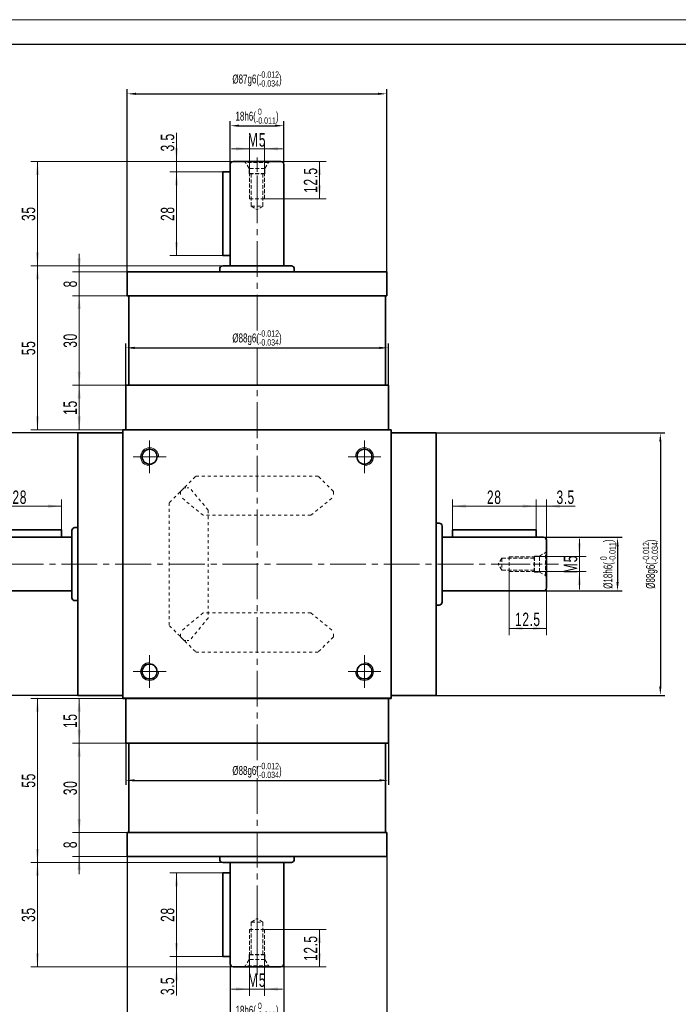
# Model space of a CAD drawing. Header units: millimetres. Extents: x -31 to 674, y 19 to 514.
# Tile 3 of 6: x 108 to 328, y 184 to 514. Entities that reach past the tile are written whole.
import ezdxf

# ---------------------------------------------------------------- set-up
doc = ezdxf.new("R2010")
doc.units = ezdxf.units.MM
doc.header["$PDSIZE"] = -5
for name, pattern in [('HIDDEN', [1.905, 1.27, -0.635]), ('点画线', [18, 12, -2, 2, -2]), ('虚线', [2, 1, -1])]:
    doc.linetypes.add(name, pattern=pattern)
doc.layers.get('0').update_dxf_attribs({"lineweight": 35})
for name, color, linetype, lineweight in [('中心线层', 1, '点画线', 18), ('图框_外框线', 7, 'Continuous', 18), ('尺寸线层', 3, 'Continuous', 18), ('粗实线', 7, 'Continuous', 50), ('粗实线层', 7, 'Continuous', 35)]:
    doc.layers.add(name, color=color, linetype=linetype, lineweight=lineweight)
doc.styles.add('标准', font='txt', dxfattribs={"width": 0.667})
doc.dimstyles.new('a4-1-1', dxfattribs={"dimtxt": 3, "dimasz": 3, "dimexe": 1.5, "dimexo": 0, "dimgap": 0.5, "dimtad": 1, "dimdec": 3, "dimdsep": 46, "dimtxsty": '标准', "dimblk": '_CAXARROW', "dimcen": 0, "dimdle": 4, "dimazin": 2, "dimtfac": 0.707107, "dimtdec": 3, "dimtix": 1, "dimtmove": 2, "dimatfit": 3, "dimfxl": 0, "dimfrac": 2, "dimtolj": 1, "dimtzin": 0, "dimarcsym": 0})

# ---------------------------------------------------------------- blocks, each defined once
blk = doc.blocks.new('_CAXARROW')
blk.add_hatch(color=0).paths.add_polyline_path([(0, 0), (-1, 0.125), (-1, -0.125)], flags=0)
blk = doc.blocks.new('*X5')
at = {"layer": 'Defpoints', "color": 0}
for p in [(127.14, 375.9), (63.97, 287.9), (127.14, 287.9)]:
    blk.add_point(p, dxfattribs=at)
at = {"layer": '尺寸线层', "color": 0, "lineweight": -2}
for p, q in [((127.14, 375.9), (62.47, 375.9)), ((63.97, 372.9), (63.97, 290.9)), ((127.14, 287.9), (62.47, 287.9))]:
    blk.add_line(p, q, dxfattribs=at)
at = {"layer": '尺寸线层', "color": 0, "lineweight": -2, "xscale": 3, "yscale": 3, "zscale": 3}
for p, rotation in [((63.97, 375.9), 90), ((63.97, 287.9), 270)]:
    blk.add_blockref('_CAXARROW', p, dxfattribs=dict(at, rotation=rotation))
at = {"layer": '尺寸线层', "color": 0, "insert": (60.65, 331.9), "char_height": 3, "attachment_point": 5, "rotation": 90, "style": '标准'}
blk.add_mtext('{\\A1;\\A1;%%C88g6({\\H0.707107x;\\S-0.012^ -0.034;})}', dxfattribs=at)
blk = doc.blocks.new('*X7')
at = {"layer": 'Defpoints', "color": 0}
for p in [(247.14, 375.9), (247.14, 287.9), (322.28, 287.9)]:
    blk.add_point(p, dxfattribs=at)
at = {"layer": '尺寸线层', "color": 0, "lineweight": -2}
for p, q in [((247.14, 375.9), (323.78, 375.9)), ((322.28, 372.9), (322.28, 290.9)), ((247.14, 287.9), (323.78, 287.9))]:
    blk.add_line(p, q, dxfattribs=at)
at = {"layer": '尺寸线层', "color": 0, "lineweight": -2, "xscale": 3, "yscale": 3, "zscale": 3}
for p, rotation in [((322.28, 375.9), 90), ((322.28, 287.9), 270)]:
    blk.add_blockref('_CAXARROW', p, dxfattribs=dict(at, rotation=rotation))
at = {"layer": '尺寸线层', "color": 0, "insert": (318.96, 331.9), "char_height": 3, "attachment_point": 5, "rotation": 90, "style": '标准'}
blk.add_mtext('{\\A1;\\A1;%%C88g6({\\H0.707107x;\\S-0.012^ -0.034;})}', dxfattribs=at)
blk = doc.blocks.new('*X17')
at = {"layer": 'Defpoints', "color": 0}
for p in [(283.14, 340.9), (283.14, 322.9), (307.94, 322.9)]:
    blk.add_point(p, dxfattribs=at)
at = {"layer": '尺寸线层', "color": 0, "lineweight": -2}
for p, q in [((283.14, 340.9), (309.44, 340.9)), ((307.94, 337.9), (307.94, 325.9)), ((283.14, 322.9), (309.44, 322.9))]:
    blk.add_line(p, q, dxfattribs=at)
at = {"layer": '尺寸线层', "color": 0, "lineweight": -2, "xscale": 3, "yscale": 3, "zscale": 3}
for p, rotation in [((307.94, 340.9), 90), ((307.94, 322.9), 270)]:
    blk.add_blockref('_CAXARROW', p, dxfattribs=dict(at, rotation=rotation))
at = {"layer": '尺寸线层', "color": 0, "insert": (304.73, 331.9), "char_height": 3, "attachment_point": 5, "rotation": 90, "style": '标准'}
blk.add_mtext('{\\A1;\\A1;%%C18h6({\\H0.707107x;\\S 0^ -0.011;})}', dxfattribs=at)
blk = doc.blocks.new('*X25')
at = {"layer": '尺寸线层', "linetype": 'Continuous'}
for points in [[(93.64, 351.33), (98.14, 351.89), (98.14, 350.76)], [(121.64, 351.33), (117.14, 351.89), (117.14, 350.76)]]:
    blk.add_hatch(color=0, dxfattribs=at).paths.add_polyline_path(points, flags=0)
at = {"layer": '尺寸线层', "color": 0, "linetype": 'Continuous'}
for p, q in [((93.64, 343.4), (93.64, 353.58)), ((121.64, 343.4), (121.64, 353.58)), ((93.64, 351.33), (121.64, 351.33))]:
    blk.add_line(p, q, dxfattribs=at)
at = {"layer": '尺寸线层', "color": 0, "insert": (107.64, 354.3), "char_height": 4.5, "width": 9, "attachment_point": 5, "line_spacing_factor": 1.15057, "style": '标准'}
blk.add_mtext('\\T1.1;28', dxfattribs=at)
blk = doc.blocks.new('*X26')
at = {"layer": '尺寸线层', "linetype": 'Continuous'}
for points in [[(280.64, 351.33), (276.14, 350.76), (276.14, 351.89)], [(284.14, 351.33), (288.64, 350.76), (288.64, 351.89)]]:
    blk.add_hatch(color=0, dxfattribs=at).paths.add_polyline_path(points, flags=0)
at = {"layer": '尺寸线层', "color": 0, "linetype": 'Continuous'}
for p, q in [((280.64, 343.4), (280.64, 353.58)), ((284.14, 339.9), (284.14, 353.58)), ((293.73, 351.33), (274.64, 351.33))]:
    blk.add_line(p, q, dxfattribs=at)
at = {"layer": '尺寸线层', "color": 0, "insert": (290.56, 354.3), "char_height": 4.5, "width": 11.5387, "attachment_point": 5, "line_spacing_factor": 1.15057, "style": '标准'}
blk.add_mtext('\\T1.1;3.5', dxfattribs=at)
blk = doc.blocks.new('*X27')
at = {"layer": '尺寸线层', "linetype": 'Continuous'}
for points in [[(252.64, 351.33), (257.14, 350.76), (257.14, 351.89)], [(280.64, 351.33), (276.14, 350.76), (276.14, 351.89)]]:
    blk.add_hatch(color=0, dxfattribs=at).paths.add_polyline_path(points, flags=0)
at = {"layer": '尺寸线层', "color": 0, "linetype": 'Continuous'}
for p, q in [((252.64, 343.4), (252.64, 353.58)), ((280.64, 343.4), (280.64, 353.58)), ((280.64, 351.33), (252.64, 351.33))]:
    blk.add_line(p, q, dxfattribs=at)
at = {"layer": '尺寸线层', "color": 0, "insert": (266.64, 354.3), "char_height": 4.5, "width": 9, "attachment_point": 5, "line_spacing_factor": 1.15057, "style": '标准'}
blk.add_mtext('\\T1.1;28', dxfattribs=at)
blk = doc.blocks.new('*X28')
at = {"layer": '尺寸线层', "linetype": 'Continuous'}
for points in [[(295.16, 334.4), (295.72, 338.9), (294.59, 338.9)], [(295.16, 329.4), (295.72, 324.9), (294.59, 324.9)]]:
    blk.add_hatch(color=0, dxfattribs=at).paths.add_polyline_path(points, flags=0)
at = {"layer": '尺寸线层', "color": 0, "linetype": 'Continuous'}
for p, q in [((295.16, 340.4), (295.16, 323.4)), ((279.99, 334.4), (297.41, 334.4)), ((279.99, 329.4), (297.41, 329.4))]:
    blk.add_line(p, q, dxfattribs=at)
at = {"layer": '尺寸线层', "color": 0, "insert": (292.21, 331.9), "char_height": 4.5, "width": 9, "attachment_point": 5, "rotation": 90, "line_spacing_factor": 1.15057, "style": '标准'}
blk.add_mtext('\\T1.1;M5', dxfattribs=at)
blk = doc.blocks.new('23343f_5')
at = {"layer": '中心线层', "linetype": '点画线', "lineweight": 18}
blk.add_line((17.47, 0), (-1.33, 0), dxfattribs=at)
at = {"layer": '粗实线层', "color": 6, "linetype": 'HIDDEN', "lineweight": 18}
for p, q in [((0, -4.4), (0, 4.4)), ((0, 4.4), (0.32, 3.85)), ((2.4, 2.65), (0.32, 3.85)), ((0.32, -3.85), (0.32, 3.85)), ((4, 2.65), (2.4, 2.65)), ((2.4, -2.65), (2.4, 2.65)), ((4.15, 2.5), (4, 2.65)), ((4, -2.65), (4, 2.65)), ((12.5, 2.5), (4.15, 2.5)), ((4.15, -2.5), (4.15, 2.5)), ((4.15, 2), (15, 2)), ((12.5, -2.5), (12.5, 2.5)), ((15, 2), (16.15, 0)), ((15, 2), (15, -2)), ((2.4, -2.65), (0.32, -3.85)), ((4, -2.65), (2.4, -2.65)), ((4.15, -2.5), (4, -2.65)), ((4.15, -2), (15, -2)), ((12.5, -2.5), (4.15, -2.5)), ((15, -2), (16.15, 0)), ((0, -4.4), (0.32, -3.85))]:
    blk.add_line(p, q, dxfattribs=at)
blk = doc.blocks.new('*X29')
at = {"layer": '尺寸线层', "linetype": 'Continuous'}
for points in [[(271.64, 310.36), (276.14, 309.8), (276.14, 310.92)], [(284.14, 310.36), (279.64, 309.8), (279.64, 310.92)]]:
    blk.add_hatch(color=0, dxfattribs=at).paths.add_polyline_path(points, flags=0)
at = {"layer": '尺寸线层', "color": 0, "linetype": 'Continuous'}
for p, q in [((271.64, 329.4), (271.64, 308.11)), ((284.14, 323.9), (284.14, 308.11)), ((284.14, 310.36), (271.64, 310.36))]:
    blk.add_line(p, q, dxfattribs=at)
at = {"layer": '尺寸线层', "color": 0, "insert": (277.89, 313.35), "char_height": 4.5, "width": 16.2373, "attachment_point": 5, "line_spacing_factor": 1.15057, "style": '标准'}
blk.add_mtext('\\T1.1;12.5', dxfattribs=at)
blk = doc.blocks.new('*X31')
at = {"layer": 'Defpoints', "color": 0}
for p in [(178.14, 197.9), (196.14, 197.9), (196.14, 177.5)]:
    blk.add_point(p, dxfattribs=at)
at = {"layer": '尺寸线层', "color": 0, "lineweight": -2}
for p, q in [((178.14, 197.9), (178.14, 176)), ((196.14, 197.9), (196.14, 176)), ((181.14, 177.5), (193.14, 177.5))]:
    blk.add_line(p, q, dxfattribs=at)
at = {"layer": '尺寸线层', "color": 0, "lineweight": -2, "xscale": 3, "yscale": 3, "zscale": 3, "rotation": 180}
blk.add_blockref('_CAXARROW', (178.14, 177.5), dxfattribs=at)
at = {"layer": '尺寸线层', "color": 0, "lineweight": -2, "xscale": 3, "yscale": 3, "zscale": 3}
blk.add_blockref('_CAXARROW', (196.14, 177.5), dxfattribs=at)
at = {"layer": '尺寸线层', "color": 0, "insert": (187.15, 182.33), "char_height": 3, "attachment_point": 5, "style": '标准'}
blk.add_mtext('{\\A1;\\A1;18h6({\\H0.707107x;\\S 0^ -0.011;})}', dxfattribs=at)
blk = doc.blocks.new('*X33')
at = {"layer": '尺寸线层', "linetype": 'Continuous'}
for points in [[(184.64, 189.43), (180.14, 190), (180.14, 188.87)], [(189.64, 189.43), (194.14, 190), (194.14, 188.87)]]:
    blk.add_hatch(color=0, dxfattribs=at).paths.add_polyline_path(points, flags=0)
at = {"layer": '尺寸线层', "color": 0, "linetype": 'Continuous'}
for p, q in [((184.64, 201.05), (184.64, 187.18)), ((189.64, 201.05), (189.64, 187.18)), ((178.64, 189.43), (195.64, 189.43))]:
    blk.add_line(p, q, dxfattribs=at)
at = {"layer": '尺寸线层', "color": 0, "insert": (187.14, 192.38), "char_height": 4.5, "width": 9, "attachment_point": 5, "line_spacing_factor": 1.15057, "style": '标准'}
blk.add_mtext('\\T1.1;M5', dxfattribs=at)
blk = doc.blocks.new('*X34')
at = {"layer": '尺寸线层', "linetype": 'Continuous'}
for points in [[(208.09, 209.4), (207.53, 204.9), (208.66, 204.9)], [(208.09, 196.9), (207.53, 201.4), (208.66, 201.4)]]:
    blk.add_hatch(color=0, dxfattribs=at).paths.add_polyline_path(points, flags=0)
at = {"layer": '尺寸线层', "color": 0, "linetype": 'Continuous'}
for p, q in [((189.64, 209.4), (210.34, 209.4)), ((208.09, 196.9), (208.09, 209.4)), ((195.14, 196.9), (210.34, 196.9))]:
    blk.add_line(p, q, dxfattribs=at)
at = {"layer": '尺寸线层', "color": 0, "insert": (205.11, 203.15), "char_height": 4.5, "width": 16.2373, "attachment_point": 5, "rotation": 90, "line_spacing_factor": 1.15057, "style": '标准'}
blk.add_mtext('\\T1.1;12.5', dxfattribs=at)
blk = doc.blocks.new('*X35')
at = {"layer": '尺寸线层', "linetype": 'Continuous'}
for points in [[(113.55, 286.9), (114.12, 282.4), (112.99, 282.4)], [(113.55, 231.9), (114.12, 236.4), (112.99, 236.4)]]:
    blk.add_hatch(color=0, dxfattribs=at).paths.add_polyline_path(points, flags=0)
at = {"layer": '尺寸线层', "color": 0, "linetype": 'Continuous'}
for p, q in [((142.14, 286.9), (111.3, 286.9)), ((113.55, 286.9), (113.55, 231.9)), ((175.64, 231.9), (111.3, 231.9))]:
    blk.add_line(p, q, dxfattribs=at)
at = {"layer": '尺寸线层', "color": 0, "insert": (110.6, 259.4), "char_height": 4.5, "width": 9, "attachment_point": 5, "rotation": 90, "line_spacing_factor": 1.15057, "style": '标准'}
blk.add_mtext('\\T1.1;55', dxfattribs=at)
blk = doc.blocks.new('*X36')
at = {"layer": '尺寸线层', "linetype": 'Continuous'}
for points in [[(127.56, 286.9), (128.12, 282.4), (127, 282.4)], [(127.56, 271.9), (128.12, 276.4), (127, 276.4)]]:
    blk.add_hatch(color=0, dxfattribs=at).paths.add_polyline_path(points, flags=0)
at = {"layer": '尺寸线层', "color": 0, "linetype": 'Continuous'}
for p, q in [((142.14, 286.9), (125.31, 286.9)), ((127.56, 286.9), (127.56, 271.9)), ((143.14, 271.9), (125.31, 271.9))]:
    blk.add_line(p, q, dxfattribs=at)
at = {"layer": '尺寸线层', "color": 0, "insert": (124.57, 279.4), "char_height": 4.5, "width": 9, "attachment_point": 5, "rotation": 90, "line_spacing_factor": 1.15057, "style": '标准'}
blk.add_mtext('\\T1.1;15', dxfattribs=at)
blk = doc.blocks.new('*X37')
at = {"layer": '尺寸线层', "linetype": 'Continuous'}
for points in [[(127.56, 241.9), (128.12, 246.4), (127, 246.4)], [(127.56, 233.9), (128.12, 229.4), (127, 229.4)]]:
    blk.add_hatch(color=0, dxfattribs=at).paths.add_polyline_path(points, flags=0)
at = {"layer": '尺寸线层', "color": 0, "linetype": 'Continuous'}
for p, q in [((127.56, 247.9), (127.56, 227.9)), ((143.64, 241.9), (125.31, 241.9)), ((143.64, 233.9), (125.31, 233.9))]:
    blk.add_line(p, q, dxfattribs=at)
at = {"layer": '尺寸线层', "color": 0, "insert": (124.59, 237.9), "char_height": 4.5, "width": 9, "attachment_point": 5, "rotation": 90, "line_spacing_factor": 1.15057, "style": '标准'}
blk.add_mtext('\\T1.1;8', dxfattribs=at)
blk = doc.blocks.new('*X38')
at = {"layer": '尺寸线层', "linetype": 'Continuous'}
for points in [[(113.55, 231.9), (114.12, 227.4), (112.99, 227.4)], [(113.55, 196.9), (114.12, 201.4), (112.99, 201.4)]]:
    blk.add_hatch(color=0, dxfattribs=at).paths.add_polyline_path(points, flags=0)
at = {"layer": '尺寸线层', "color": 0, "linetype": 'Continuous'}
for p, q in [((175.64, 231.9), (111.3, 231.9)), ((113.55, 231.9), (113.55, 196.9)), ((179.14, 196.9), (111.3, 196.9))]:
    blk.add_line(p, q, dxfattribs=at)
at = {"layer": '尺寸线层', "color": 0, "insert": (110.58, 214.4), "char_height": 4.5, "width": 9, "attachment_point": 5, "rotation": 90, "line_spacing_factor": 1.15057, "style": '标准'}
blk.add_mtext('\\T1.1;35', dxfattribs=at)
blk = doc.blocks.new('*X39')
at = {"layer": '尺寸线层', "linetype": 'Continuous'}
for points in [[(160.16, 200.4), (159.6, 204.9), (160.72, 204.9)], [(160.16, 196.9), (159.6, 192.4), (160.72, 192.4)]]:
    blk.add_hatch(color=0, dxfattribs=at).paths.add_polyline_path(points, flags=0)
at = {"layer": '尺寸线层', "color": 0, "linetype": 'Continuous'}
for p, q in [((160.16, 187.31), (160.16, 206.4)), ((175.64, 200.4), (157.91, 200.4)), ((179.14, 196.9), (157.91, 196.9))]:
    blk.add_line(p, q, dxfattribs=at)
at = {"layer": '尺寸线层', "color": 0, "insert": (157.18, 190.48), "char_height": 4.5, "width": 11.5387, "attachment_point": 5, "rotation": 90, "line_spacing_factor": 1.15057, "style": '标准'}
blk.add_mtext('\\T1.1;3.5', dxfattribs=at)
blk = doc.blocks.new('*X40')
at = {"layer": '尺寸线层', "linetype": 'Continuous'}
for points in [[(160.16, 228.4), (159.6, 223.9), (160.72, 223.9)], [(160.16, 200.4), (159.6, 204.9), (160.72, 204.9)]]:
    blk.add_hatch(color=0, dxfattribs=at).paths.add_polyline_path(points, flags=0)
at = {"layer": '尺寸线层', "color": 0, "linetype": 'Continuous'}
for p, q in [((175.64, 228.4), (157.91, 228.4)), ((160.16, 200.4), (160.16, 228.4)), ((175.64, 200.4), (157.91, 200.4))]:
    blk.add_line(p, q, dxfattribs=at)
at = {"layer": '尺寸线层', "color": 0, "insert": (157.18, 214.4), "char_height": 4.5, "width": 9, "attachment_point": 5, "rotation": 90, "line_spacing_factor": 1.15057, "style": '标准'}
blk.add_mtext('\\T1.1;28', dxfattribs=at)
blk = doc.blocks.new('*X41')
at = {"layer": 'Defpoints', "color": 0}
for p in [(143.64, 238.16), (230.64, 238.27), (230.64, 164.85)]:
    blk.add_point(p, dxfattribs=at)
at = {"layer": '尺寸线层', "color": 0, "lineweight": -2}
for p, q in [((143.64, 238.16), (143.64, 163.35)), ((230.64, 238.27), (230.64, 163.35)), ((146.64, 164.85), (227.64, 164.85))]:
    blk.add_line(p, q, dxfattribs=at)
at = {"layer": '尺寸线层', "color": 0, "lineweight": -2, "xscale": 3, "yscale": 3, "zscale": 3, "rotation": 180}
blk.add_blockref('_CAXARROW', (143.64, 164.85), dxfattribs=at)
at = {"layer": '尺寸线层', "color": 0, "lineweight": -2, "xscale": 3, "yscale": 3, "zscale": 3}
blk.add_blockref('_CAXARROW', (230.64, 164.85), dxfattribs=at)
at = {"layer": '尺寸线层', "color": 0, "insert": (187.14, 168.17), "char_height": 3, "attachment_point": 5, "style": '标准'}
blk.add_mtext('{\\A1;\\A1;%%C87g6({\\H0.707107x;\\S-0.012^ -0.034;})}', dxfattribs=at)
blk = doc.blocks.new('*X43')
at = {"layer": 'Defpoints', "color": 0}
for p in [(143.14, 278.72), (231.14, 277.09), (231.14, 259.4)]:
    blk.add_point(p, dxfattribs=at)
at = {"layer": '尺寸线层', "color": 0, "lineweight": -2}
for p, q in [((143.14, 278.72), (143.14, 257.9)), ((231.14, 277.09), (231.14, 257.9)), ((146.14, 259.4), (228.14, 259.4))]:
    blk.add_line(p, q, dxfattribs=at)
at = {"layer": '尺寸线层', "color": 0, "lineweight": -2, "xscale": 3, "yscale": 3, "zscale": 3, "rotation": 180}
blk.add_blockref('_CAXARROW', (143.14, 259.4), dxfattribs=at)
at = {"layer": '尺寸线层', "color": 0, "lineweight": -2, "xscale": 3, "yscale": 3, "zscale": 3}
blk.add_blockref('_CAXARROW', (231.14, 259.4), dxfattribs=at)
at = {"layer": '尺寸线层', "color": 0, "insert": (187.14, 262.72), "char_height": 3, "attachment_point": 5, "style": '标准'}
blk.add_mtext('{\\A1;\\A1;%%C88g6({\\H0.707107x;\\S-0.012^ -0.034;})}', dxfattribs=at)
blk = doc.blocks.new('*X47')
at = {"layer": '尺寸线层', "linetype": 'Continuous'}
for points in [[(127.56, 271.9), (127, 267.4), (128.12, 267.4)], [(127.56, 241.9), (127, 246.4), (128.12, 246.4)]]:
    blk.add_hatch(color=0, dxfattribs=at).paths.add_polyline_path(points, flags=0)
at = {"layer": '尺寸线层', "color": 0, "linetype": 'Continuous'}
for p, q in [((143.14, 271.9), (125.31, 271.9)), ((127.56, 241.9), (127.56, 271.9)), ((143.64, 241.9), (125.31, 241.9))]:
    blk.add_line(p, q, dxfattribs=at)
at = {"layer": '尺寸线层', "color": 0, "insert": (124.59, 256.9), "char_height": 4.5, "width": 9, "attachment_point": 5, "rotation": 90, "line_spacing_factor": 1.15057, "style": '标准'}
blk.add_mtext('\\T1.1;30', dxfattribs=at)
blk = doc.blocks.new('*X57')
at = {"layer": 'Defpoints', "color": 0}
for p in [(230.64, 489.58), (143.64, 425.64), (230.64, 425.52)]:
    blk.add_point(p, dxfattribs=at)
at = {"layer": '尺寸线层', "color": 0, "lineweight": -2}
for p, q in [((143.64, 425.64), (143.64, 491.08)), ((146.64, 489.58), (227.64, 489.58)), ((230.64, 425.52), (230.64, 491.08))]:
    blk.add_line(p, q, dxfattribs=at)
at = {"layer": '尺寸线层', "color": 0, "lineweight": -2, "xscale": 3, "yscale": 3, "zscale": 3, "rotation": 180}
blk.add_blockref('_CAXARROW', (143.64, 489.58), dxfattribs=at)
at = {"layer": '尺寸线层', "color": 0, "lineweight": -2, "xscale": 3, "yscale": 3, "zscale": 3}
blk.add_blockref('_CAXARROW', (230.64, 489.58), dxfattribs=at)
at = {"layer": '尺寸线层', "color": 0, "insert": (187.15, 494.53), "char_height": 3, "attachment_point": 5, "style": '标准'}
blk.add_mtext('{\\A1;\\A1;%%C87g6({\\H0.707107x;\\S-0.012^ -0.034;})}', dxfattribs=at)
blk = doc.blocks.new('*X59')
at = {"layer": 'Defpoints', "color": 0}
for p in [(231.14, 404.4), (231.14, 386.7), (143.14, 385.07)]:
    blk.add_point(p, dxfattribs=at)
at = {"layer": '尺寸线层', "color": 0, "lineweight": -2}
for p, q in [((143.14, 385.07), (143.14, 405.9)), ((146.14, 404.4), (228.14, 404.4)), ((231.14, 386.7), (231.14, 405.9))]:
    blk.add_line(p, q, dxfattribs=at)
at = {"layer": '尺寸线层', "color": 0, "lineweight": -2, "xscale": 3, "yscale": 3, "zscale": 3, "rotation": 180}
blk.add_blockref('_CAXARROW', (143.14, 404.4), dxfattribs=at)
at = {"layer": '尺寸线层', "color": 0, "lineweight": -2, "xscale": 3, "yscale": 3, "zscale": 3}
blk.add_blockref('_CAXARROW', (231.14, 404.4), dxfattribs=at)
at = {"layer": '尺寸线层', "color": 0, "insert": (187.14, 407.72), "char_height": 3, "attachment_point": 5, "style": '标准'}
blk.add_mtext('{\\A1;\\A1;%%C88g6({\\H0.707107x;\\S-0.012^ -0.034;})}', dxfattribs=at)
blk = doc.blocks.new('*X61')
at = {"layer": '尺寸线层', "linetype": 'Continuous'}
for points in [[(113.55, 431.9), (112.99, 427.4), (114.12, 427.4)], [(113.55, 376.9), (112.99, 381.4), (114.12, 381.4)]]:
    blk.add_hatch(color=0, dxfattribs=at).paths.add_polyline_path(points, flags=0)
at = {"layer": '尺寸线层', "color": 0, "linetype": 'Continuous'}
for p, q in [((175.64, 431.9), (111.3, 431.9)), ((113.55, 376.9), (113.55, 431.9)), ((142.14, 376.9), (111.3, 376.9))]:
    blk.add_line(p, q, dxfattribs=at)
at = {"layer": '尺寸线层', "color": 0, "insert": (110.6, 404.4), "char_height": 4.5, "width": 9, "attachment_point": 5, "rotation": 90, "line_spacing_factor": 1.15057, "style": '标准'}
blk.add_mtext('\\T1.1;55', dxfattribs=at)
blk = doc.blocks.new('*X62')
at = {"layer": '尺寸线层', "linetype": 'Continuous'}
for points in [[(127.56, 391.9), (127, 387.4), (128.12, 387.4)], [(127.56, 376.9), (127, 381.4), (128.12, 381.4)]]:
    blk.add_hatch(color=0, dxfattribs=at).paths.add_polyline_path(points, flags=0)
at = {"layer": '尺寸线层', "color": 0, "linetype": 'Continuous'}
for p, q in [((143.14, 391.9), (125.31, 391.9)), ((127.56, 376.9), (127.56, 391.9)), ((142.14, 376.9), (125.31, 376.9))]:
    blk.add_line(p, q, dxfattribs=at)
at = {"layer": '尺寸线层', "color": 0, "insert": (124.57, 384.4), "char_height": 4.5, "width": 9, "attachment_point": 5, "rotation": 90, "line_spacing_factor": 1.15057, "style": '标准'}
blk.add_mtext('\\T1.1;15', dxfattribs=at)
blk = doc.blocks.new('*X63')
at = {"layer": '尺寸线层', "linetype": 'Continuous'}
for points in [[(127.56, 429.9), (127, 434.4), (128.12, 434.4)], [(127.56, 421.9), (127, 417.4), (128.12, 417.4)]]:
    blk.add_hatch(color=0, dxfattribs=at).paths.add_polyline_path(points, flags=0)
at = {"layer": '尺寸线层', "color": 0, "linetype": 'Continuous'}
for p, q in [((127.56, 415.9), (127.56, 435.9)), ((143.64, 429.9), (125.31, 429.9)), ((143.64, 421.9), (125.31, 421.9))]:
    blk.add_line(p, q, dxfattribs=at)
at = {"layer": '尺寸线层', "color": 0, "insert": (124.59, 425.9), "char_height": 4.5, "width": 9, "attachment_point": 5, "rotation": 90, "line_spacing_factor": 1.15057, "style": '标准'}
blk.add_mtext('\\T1.1;8', dxfattribs=at)
blk = doc.blocks.new('*X64')
at = {"layer": '尺寸线层', "linetype": 'Continuous'}
for points in [[(113.55, 466.9), (112.99, 462.4), (114.12, 462.4)], [(113.55, 431.9), (112.99, 436.4), (114.12, 436.4)]]:
    blk.add_hatch(color=0, dxfattribs=at).paths.add_polyline_path(points, flags=0)
at = {"layer": '尺寸线层', "color": 0, "linetype": 'Continuous'}
for p, q in [((179.14, 466.9), (111.3, 466.9)), ((113.55, 431.9), (113.55, 466.9)), ((175.64, 431.9), (111.3, 431.9))]:
    blk.add_line(p, q, dxfattribs=at)
at = {"layer": '尺寸线层', "color": 0, "insert": (110.58, 449.4), "char_height": 4.5, "width": 9, "attachment_point": 5, "rotation": 90, "line_spacing_factor": 1.15057, "style": '标准'}
blk.add_mtext('\\T1.1;35', dxfattribs=at)
blk = doc.blocks.new('*X65')
at = {"layer": '尺寸线层', "linetype": 'Continuous'}
for points in [[(160.16, 466.9), (160.72, 471.4), (159.6, 471.4)], [(160.16, 463.4), (160.72, 458.9), (159.6, 458.9)]]:
    blk.add_hatch(color=0, dxfattribs=at).paths.add_polyline_path(points, flags=0)
at = {"layer": '尺寸线层', "color": 0, "linetype": 'Continuous'}
for p, q in [((160.16, 476.49), (160.16, 457.4)), ((179.14, 466.9), (157.91, 466.9)), ((175.64, 463.4), (157.91, 463.4))]:
    blk.add_line(p, q, dxfattribs=at)
at = {"layer": '尺寸线层', "color": 0, "insert": (157.18, 473.31), "char_height": 4.5, "width": 11.5387, "attachment_point": 5, "rotation": 90, "line_spacing_factor": 1.15057, "style": '标准'}
blk.add_mtext('\\T1.1;3.5', dxfattribs=at)
blk = doc.blocks.new('*X66')
at = {"layer": '尺寸线层', "linetype": 'Continuous'}
for points in [[(160.16, 463.4), (160.72, 458.9), (159.6, 458.9)], [(160.16, 435.4), (160.72, 439.9), (159.6, 439.9)]]:
    blk.add_hatch(color=0, dxfattribs=at).paths.add_polyline_path(points, flags=0)
at = {"layer": '尺寸线层', "color": 0, "linetype": 'Continuous'}
for p, q in [((175.64, 463.4), (157.91, 463.4)), ((160.16, 463.4), (160.16, 435.4)), ((175.64, 435.4), (157.91, 435.4))]:
    blk.add_line(p, q, dxfattribs=at)
at = {"layer": '尺寸线层', "color": 0, "insert": (157.18, 449.4), "char_height": 4.5, "width": 9, "attachment_point": 5, "rotation": 90, "line_spacing_factor": 1.15057, "style": '标准'}
blk.add_mtext('\\T1.1;28', dxfattribs=at)
blk = doc.blocks.new('*X67')
at = {"layer": '尺寸线层', "linetype": 'Continuous'}
for points in [[(127.56, 421.9), (128.12, 417.4), (127, 417.4)], [(127.56, 391.9), (128.12, 396.4), (127, 396.4)]]:
    blk.add_hatch(color=0, dxfattribs=at).paths.add_polyline_path(points, flags=0)
at = {"layer": '尺寸线层', "color": 0, "linetype": 'Continuous'}
for p, q in [((143.64, 421.9), (125.31, 421.9)), ((127.56, 421.9), (127.56, 391.9)), ((143.14, 391.9), (125.31, 391.9))]:
    blk.add_line(p, q, dxfattribs=at)
at = {"layer": '尺寸线层', "color": 0, "insert": (124.59, 406.9), "char_height": 4.5, "width": 9, "attachment_point": 5, "rotation": 90, "line_spacing_factor": 1.15057, "style": '标准'}
blk.add_mtext('\\T1.1;30', dxfattribs=at)
blk = doc.blocks.new('*X68')
at = {"layer": 'Defpoints', "color": 0}
for p in [(196.14, 478.88), (178.14, 465.9), (196.14, 465.9)]:
    blk.add_point(p, dxfattribs=at)
at = {"layer": '尺寸线层', "color": 0, "lineweight": -2}
for p, q in [((178.14, 465.9), (178.14, 480.38)), ((181.14, 478.88), (193.14, 478.88)), ((196.14, 465.9), (196.14, 480.38))]:
    blk.add_line(p, q, dxfattribs=at)
at = {"layer": '尺寸线层', "color": 0, "lineweight": -2, "xscale": 3, "yscale": 3, "zscale": 3, "rotation": 180}
blk.add_blockref('_CAXARROW', (178.14, 478.88), dxfattribs=at)
at = {"layer": '尺寸线层', "color": 0, "lineweight": -2, "xscale": 3, "yscale": 3, "zscale": 3}
blk.add_blockref('_CAXARROW', (196.14, 478.88), dxfattribs=at)
at = {"layer": '尺寸线层', "color": 0, "insert": (187.14, 482.09), "char_height": 3, "attachment_point": 5, "style": '标准'}
blk.add_mtext('{\\A1;\\A1;18h6({\\H0.707107x;\\S 0^ -0.011;})}', dxfattribs=at)
blk = doc.blocks.new('23343f_7')
at = {"layer": '中心线层', "linetype": '点画线', "lineweight": 18}
blk.add_line((17.47, 0), (-1.33, 0), dxfattribs=at)
at = {"layer": '粗实线层', "color": 6, "linetype": 'HIDDEN', "lineweight": 18}
for p, q in [((0, -4.4), (0, 4.4)), ((0, 4.4), (0.32, 3.85)), ((2.4, 2.65), (0.32, 3.85)), ((0.32, -3.85), (0.32, 3.85)), ((4, 2.65), (2.4, 2.65)), ((2.4, -2.65), (2.4, 2.65)), ((4.15, 2.5), (4, 2.65)), ((4, -2.65), (4, 2.65)), ((12.5, 2.5), (4.15, 2.5)), ((4.15, -2.5), (4.15, 2.5)), ((4.15, 2), (15, 2)), ((12.5, -2.5), (12.5, 2.5)), ((15, 2), (16.15, 0)), ((15, 2), (15, -2)), ((2.4, -2.65), (0.32, -3.85)), ((4, -2.65), (2.4, -2.65)), ((4.15, -2.5), (4, -2.65)), ((4.15, -2), (15, -2)), ((12.5, -2.5), (4.15, -2.5)), ((15, -2), (16.15, 0)), ((0, -4.4), (0.32, -3.85))]:
    blk.add_line(p, q, dxfattribs=at)
blk = doc.blocks.new('*X71')
at = {"layer": '尺寸线层', "linetype": 'Continuous'}
for points in [[(184.64, 471.15), (180.14, 471.71), (180.14, 470.59)], [(189.64, 471.15), (194.14, 471.71), (194.14, 470.59)]]:
    blk.add_hatch(color=0, dxfattribs=at).paths.add_polyline_path(points, flags=0)
at = {"layer": '尺寸线层', "color": 0, "linetype": 'Continuous'}
for p, q in [((184.64, 462.75), (184.64, 473.4)), ((189.64, 462.75), (189.64, 473.4)), ((178.64, 471.15), (195.64, 471.15))]:
    blk.add_line(p, q, dxfattribs=at)
at = {"layer": '尺寸线层', "color": 0, "insert": (187.14, 474.1), "char_height": 4.5, "width": 9, "attachment_point": 5, "line_spacing_factor": 1.15057, "style": '标准'}
blk.add_mtext('\\T1.1;M5', dxfattribs=at)
blk = doc.blocks.new('*X72')
at = {"layer": '尺寸线层', "linetype": 'Continuous'}
for points in [[(208.09, 466.9), (208.66, 462.4), (207.53, 462.4)], [(208.09, 454.4), (208.66, 458.9), (207.53, 458.9)]]:
    blk.add_hatch(color=0, dxfattribs=at).paths.add_polyline_path(points, flags=0)
at = {"layer": '尺寸线层', "color": 0, "linetype": 'Continuous'}
for p, q in [((195.14, 466.9), (210.34, 466.9)), ((208.09, 466.9), (208.09, 454.4)), ((189.64, 454.4), (210.34, 454.4))]:
    blk.add_line(p, q, dxfattribs=at)
at = {"layer": '尺寸线层', "color": 0, "insert": (205.11, 460.65), "char_height": 4.5, "width": 16.2373, "attachment_point": 5, "rotation": 90, "line_spacing_factor": 1.15057, "style": '标准'}
blk.add_mtext('\\T1.1;12.5', dxfattribs=at)

msp = doc.modelspace()

# ---------------------------------------------------------------- linework, layer by layer
at = {"color": 6, "linetype": '虚线', "lineweight": 18}
for p, q in [((161.5409, 356.2927), (166.6409, 361.3927)), ((212.7409, 356.2927), (207.6409, 361.3927)), ((162.7459, 357.4977), (157.6459, 352.3977)), ((170.7709, 349.9698), (164.5616, 357.4977)), ((161.5409, 356.2927), (161.5409, 354.477)), ((169.0688, 348.2677), (161.5409, 354.477)), ((205.213, 348.2677), (212.7409, 354.477)), ((212.7409, 356.2927), (212.7409, 354.477)), ((170.7709, 349.9698), (170.7709, 313.8256)), ((205.213, 348.2677), (169.0688, 348.2677)), ((169.0688, 315.5277), (161.5409, 309.3184)), ((170.7709, 313.8256), (164.5616, 306.2977)), ((205.213, 315.5277), (169.0688, 315.5277)), ((205.213, 315.5277), (212.7409, 309.3184)), ((162.7459, 306.2977), (157.6459, 311.3977)), ((161.5409, 307.5027), (161.5409, 309.3184)), ((161.5409, 307.5027), (166.6409, 302.4027)), ((212.7409, 307.5027), (207.6409, 302.4027)), ((212.7409, 307.5027), (212.7409, 309.3184))]:
    msp.add_line(p, q, dxfattribs=at)
at = {"color": 6, "linetype": '虚线', "lineweight": 18, "ltscale": 0.5}
for p, q in [((162.7459, 357.4977), (164.5616, 357.4977)), ((162.7459, 306.2977), (164.5616, 306.2977))]:
    msp.add_line(p, q, dxfattribs=at)
at = {"layer": '中心线层'}
for p, q in [((187.1409, 194.1689), (187.1409, 468.2227)), ((151.1409, 362.3977), (151.1409, 373.3977)), ((223.1409, 373.3977), (223.1409, 362.3977)), ((145.6409, 367.8977), (156.6409, 367.8977)), ((217.6409, 367.8977), (228.6409, 367.8977)), ((85.626, 331.8977), (288.1291, 331.8977)), ((151.1409, 290.3977), (151.1409, 301.3977)), ((223.1409, 301.3977), (223.1409, 290.3977)), ((156.6409, 295.8977), (145.6409, 295.8977)), ((228.6409, 295.8977), (217.6409, 295.8977))]:
    msp.add_line(p, q, dxfattribs=at)
at = {"layer": '图框_外框线', "color": 3}
msp.add_lwpolyline([(-27.0452, 18.6871), (673.998, 18.6871), (673.998, 514.4249), (-27.0452, 514.4249)], close=True, dxfattribs=at)
at = {"layer": '图框_外框线', "color": 3, "lineweight": 25}
msp.add_lwpolyline([(14.6835, 27.0329), (665.6523, 27.0329), (665.6523, 506.0791), (14.6835, 506.0791)], close=True, dxfattribs=at)
at = {"layer": '粗实线', "lineweight": 40}
msp.add_line((232.1409, 286.8977), (142.1409, 286.8977), dxfattribs=at)
at = {"layer": '粗实线层'}
for p, q in [((178.1409, 465.8977), (178.1409, 431.8977)), ((179.1409, 466.8977), (195.1409, 466.8977)), ((196.1409, 465.8977), (196.1409, 431.8977)), ((175.6409, 463.3977), (178.1409, 463.3977)), ((175.6409, 463.3977), (175.6409, 435.3977)), ((175.6409, 435.3977), (178.1409, 435.3977)), ((143.6409, 429.8977), (230.6409, 429.8977)), ((143.6409, 429.8977), (143.6409, 421.8977)), ((174.6409, 429.8977), (174.6409, 430.8977)), ((198.6409, 431.8977), (175.6409, 431.8977)), ((199.6409, 429.8977), (199.6409, 430.8977)), ((230.6409, 429.8977), (230.6409, 421.8977)), ((230.6409, 421.8977), (143.6409, 421.8977)), ((144.1409, 421.8977), (144.1409, 391.8977)), ((230.1409, 421.8977), (230.1409, 391.8977)), ((143.1409, 391.8977), (231.1409, 391.8977)), ((143.1409, 376.8977), (143.1409, 391.8977)), ((231.1409, 376.8977), (231.1409, 391.8977)), ((142.1409, 376.8977), (232.1409, 376.8977)), ((142.1409, 286.8977), (142.1409, 376.8977)), ((232.1409, 286.8977), (232.1409, 376.8977)), ((142.1409, 375.8977), (127.1409, 375.8977)), ((127.1409, 287.8977), (127.1409, 375.8977)), ((232.1409, 375.8977), (247.1409, 375.8977)), ((247.1409, 375.8977), (247.1409, 287.8977)), ((93.6409, 343.3977), (121.6409, 343.3977)), ((121.6409, 343.3977), (121.6409, 340.8977)), ((126.1409, 344.1477), (127.1409, 344.1477)), ((248.1409, 345.6477), (247.1409, 345.6477)), ((249.1409, 344.6477), (249.1409, 319.1477)), ((280.6409, 343.3977), (252.6409, 343.3977)), ((252.6409, 343.3977), (252.6409, 340.8977)), ((280.6409, 343.3977), (280.6409, 340.8977)), ((125.1409, 340.8977), (91.1409, 340.8977)), ((125.1409, 343.1477), (125.1409, 320.6477)), ((249.1409, 340.8977), (283.1409, 340.8977)), ((284.1409, 339.8977), (284.1409, 323.8977)), ((91.1409, 322.8977), (125.1409, 322.8977)), ((283.1409, 322.8977), (249.1409, 322.8977)), ((126.1409, 319.6477), (127.1409, 319.6477)), ((248.1409, 318.1477), (247.1409, 318.1477)), ((142.1409, 287.8977), (127.1409, 287.8977)), ((232.1409, 287.8977), (247.1409, 287.8977)), ((143.1409, 286.8977), (143.1409, 271.8977)), ((231.1409, 286.8977), (231.1409, 271.8977)), ((143.1409, 271.8977), (231.1409, 271.8977)), ((144.1409, 241.8977), (144.1409, 271.8977)), ((230.1409, 241.8977), (230.1409, 271.8977)), ((143.6409, 233.8977), (143.6409, 241.8977)), ((230.6409, 241.8977), (143.6409, 241.8977)), ((230.6409, 233.8977), (230.6409, 241.8977)), ((143.6409, 233.8977), (230.6409, 233.8977)), ((174.6409, 233.8977), (174.6409, 232.8977)), ((198.6409, 231.8977), (175.6409, 231.8977)), ((178.1409, 197.8977), (178.1409, 231.8977)), ((196.1409, 197.8977), (196.1409, 231.8977)), ((199.6409, 233.8977), (199.6409, 232.8977)), ((175.6409, 200.3977), (175.6409, 228.3977)), ((175.6409, 228.3977), (178.1409, 228.3977)), ((175.6409, 200.3977), (178.1409, 200.3977)), ((179.1409, 196.8977), (195.1409, 196.8977))]:
    msp.add_line(p, q, dxfattribs=at)
at = {"layer": '粗实线层', "color": 6, "linetype": '虚线', "lineweight": 18}
for p, q in [((166.6409, 361.3927), (207.6409, 361.3927)), ((157.6459, 311.3977), (157.6459, 352.3977)), ((166.6409, 302.4027), (207.6409, 302.4027))]:
    msp.add_line(p, q, dxfattribs=at)
at = {"layer": '粗实线层'}
for centre in [(151.1409, 367.8977), (223.1409, 367.8977), (151.1409, 295.8977), (223.1409, 295.8977)]:
    msp.add_circle(centre, 2.5, dxfattribs=at)
for centre, start, end in [((179.1409, 465.8977), 90, 180), ((195.1409, 465.8977), 360, 90), ((175.6409, 430.8977), 90, 180), ((198.6409, 430.8977), 0, 90), ((126.1409, 343.1477), 90, 180), ((248.1409, 344.6477), 0, 90), ((283.1409, 339.8977), 0, 90), ((283.1409, 323.8977), 270, 0), ((126.1409, 320.6477), 180, 270), ((248.1409, 319.1477), 270, 0), ((175.6409, 232.8977), 180, 270), ((198.6409, 232.8977), 270, 360), ((179.1409, 197.8977), 180, 270), ((195.1409, 197.8977), 270, 360)]:
    msp.add_arc(centre, 1, start, end, dxfattribs=at)
at = {"layer": '粗实线层', "lineweight": 18}
for centre, start, end in [((151.1409, 367.8977), 0, 270), ((223.1409, 367.8977), 270, 180), ((151.1409, 295.8977), 90, 360), ((223.1409, 295.8977), 180, 90)]:
    msp.add_arc(centre, 3, start, end, dxfattribs=at)

# ---------------------------------------------------------------- block references
at = {"layer": '粗实线层', "xscale": -0.9999999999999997, "rotation": 90}
msp.add_blockref('23343f_7', (187.1409, 466.8977), dxfattribs=at)
at = {"layer": '粗实线层', "xscale": -0.9999999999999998}
msp.add_blockref('23343f_5', (284.1409, 331.8977), dxfattribs=at)
at = {"layer": '粗实线层', "rotation": 90}
msp.add_blockref('23343f_5', (187.1409, 196.8977), dxfattribs=at)

# ---------------------------------------------------------------- dimensions: what is measured, and where the dimension line sits
at = {"layer": '尺寸线层'}
for base, p1, p2, text, override, picture, middle in [((230.6409, 489.5839), (143.6409, 425.6383), (230.6409, 425.5221), '{\\A1;\\A1;%%C87g6({\\H0.707107x;\\S-0.012^ -0.034;})}', {"dimpost": '%%C<>', "dimsah": 1, "dimtp": -0.012, "dimtm": 0.034, "dimtdec": 3, "dimtfill": 1, "dimtolj": 0, "dimtzin": 8}, '*X57', (187.1491, 494.5337)), ((196.1409, 177.504), (178.1409, 197.8977), (196.1409, 197.8977), '{\\A1;\\A1;18h6({\\H0.707107x;\\S 0^ -0.011;})}', {"dimsah": 1, "dimtp": 0, "dimtm": 0.011, "dimtdec": 3, "dimtfill": 1, "dimtolj": 0, "dimtzin": 8}, '*X31', (187.1491, 182.3329))]:
    dim = msp.add_linear_dim(base=base, p1=p1, p2=p2, text=text, dimstyle='a4-1-1', override=override, dxfattribs=at)
    dim.commit()
    dim.dimension.update_dxf_attribs({"geometry": picture, "text_midpoint": middle, "dimtype": 160})
for base, p1, p2, text, override, picture, middle in [((196.1409, 478.8815), (178.1409, 465.8977), (196.1409, 465.8977), '{\\A1;\\A1;18h6({\\H0.707107x;\\S 0^ -0.011;})}', {"dimsah": 1, "dimtp": 0, "dimtm": 0.011, "dimtdec": 3, "dimtfill": 1, "dimtolj": 0, "dimtzin": 8}, '*X68', (187.1409, 482.0914)), ((231.1409, 404.3977), (143.1409, 385.0738), (231.1409, 386.701), '{\\A1;\\A1;%%C88g6({\\H0.707107x;\\S-0.012^ -0.034;})}', {"dimpost": '%%C<>', "dimsah": 1, "dimtp": -0.012, "dimtm": 0.034, "dimtdec": 3, "dimtfill": 1, "dimtolj": 0, "dimtzin": 8}, '*X59', (187.1409, 407.7165)), ((231.1409, 259.3977), (143.1409, 278.7216), (231.1409, 277.0944), '{\\A1;\\A1;%%C88g6({\\H0.707107x;\\S-0.012^ -0.034;})}', {"dimpost": '%%C<>', "dimsah": 1, "dimtp": -0.012, "dimtm": 0.034, "dimtdec": 3, "dimtfill": 1, "dimtolj": 0, "dimtzin": 8}, '*X43', (187.1409, 262.7165)), ((230.6409, 164.8466), (143.6409, 238.1571), (230.6409, 238.2733), '{\\A1;\\A1;%%C87g6({\\H0.707107x;\\S-0.012^ -0.034;})}', {"dimpost": '%%C<>', "dimsah": 1, "dimtp": -0.012, "dimtm": 0.034, "dimtdec": 3, "dimtfill": 1, "dimtolj": 0, "dimtzin": 8}, '*X41', (187.1409, 168.1654))]:
    dim = msp.add_linear_dim(base=base, p1=p1, p2=p2, text=text, dimstyle='a4-1-1', override=override, dxfattribs=at)
    dim.commit()
    dim.dimension.update_dxf_attribs({"geometry": picture, "text_midpoint": middle})
for base, p1, p2, angle, picture, middle in [((160.1586, 463.3977), (179.1409, 466.8977), (175.6409, 463.3977), 270, '*X65', (157.1838, 473.3138)), ((160.1586, 200.3977), (179.1409, 196.8977), (175.6409, 200.3977), 90, '*X39', (157.1838, 190.4816))]:
    dim = msp.add_linear_dim(base=base, p1=p1, p2=p2, angle=angle, dimstyle='a4-1-1', override={"dimsah": 1, "dimtfill": 1, "dimtzin": 0}, dxfattribs=at)
    dim.commit()
    dim.dimension.update_dxf_attribs({"geometry": picture, "text_midpoint": middle, "dimtype": 160})
for base, p1, p2, override, picture, middle in [((189.6409, 471.148), (184.6409, 462.7477), (189.6409, 462.7477), {"dimpost": 'M<>', "dimsah": 1, "dimtfac": 1, "dimtfill": 1, "dimtzin": 0}, '*X71', (187.1409, 474.0977)), ((121.6409, 351.3255), (93.6409, 343.3977), (121.6409, 343.3977), {"dimsah": 1, "dimtfill": 1, "dimtzin": 0}, '*X25', (107.6409, 354.3003)), ((252.6409, 351.3255), (280.6409, 343.3977), (252.6409, 343.3977), {"dimsah": 1, "dimtfill": 1, "dimtzin": 0}, '*X27', (266.6409, 354.3003)), ((271.6409, 310.3612), (284.1409, 323.8977), (271.6409, 329.3977), {"dimsah": 1, "dimtfill": 1, "dimtzin": 0}, '*X29', (277.8909, 313.3486)), ((189.6409, 189.4339), (184.6409, 201.0477), (189.6409, 201.0477), {"dimpost": 'M<>', "dimsah": 1, "dimtfac": 1, "dimtfill": 1, "dimtzin": 0}, '*X33', (187.1409, 192.3836))]:
    dim = msp.add_linear_dim(base=base, p1=p1, p2=p2, dimstyle='a4-1-1', override=override, dxfattribs=at)
    dim.commit()
    dim.dimension.update_dxf_attribs({"geometry": picture, "text_midpoint": middle})
for base, p1, p2, angle, override, picture, middle in [((208.0941, 454.3977), (195.1409, 466.8977), (189.6409, 454.3977), 270, {"dimsah": 1, "dimtfill": 1, "dimtzin": 0}, '*X72', (205.1067, 460.6477)), ((113.5525, 466.8977), (175.6409, 431.8977), (179.1409, 466.8977), 90, {"dimsah": 1, "dimtfill": 1, "dimtzin": 0}, '*X64', (110.5776, 449.3977)), ((160.1586, 435.3977), (175.6409, 463.3977), (175.6409, 435.3977), 270, {"dimsah": 1, "dimtfill": 1, "dimtzin": 0}, '*X66', (157.1838, 449.3977)), ((127.5607, 429.8977), (143.6409, 421.8977), (143.6409, 429.8977), 90, {"dimsah": 1, "dimtfill": 1, "dimtzin": 0}, '*X63', (124.5859, 425.8977)), ((113.5525, 431.8977), (142.1409, 376.8977), (175.6409, 431.8977), 90, {"dimsah": 1, "dimtfill": 1, "dimtzin": 0}, '*X61', (110.6028, 404.3977)), ((127.5607, 391.8977), (143.6409, 421.8977), (143.1409, 391.8977), 270, {"dimsah": 1, "dimtfill": 1, "dimtzin": 0}, '*X67', (124.5859, 406.8977)), ((127.5607, 391.8977), (142.1409, 376.8977), (143.1409, 391.8977), 90, {"dimsah": 1, "dimtfill": 1, "dimtzin": 0}, '*X62', (124.5733, 384.3977)), ((295.1559, 329.3977), (279.9909, 334.3977), (279.9909, 329.3977), 270, {"dimpost": 'M<>', "dimsah": 1, "dimtfill": 1, "dimtzin": 0}, '*X28', (292.2061, 331.8977)), ((113.5525, 231.8977), (142.1409, 286.8977), (175.6409, 231.8977), 270, {"dimsah": 1, "dimtfill": 1, "dimtzin": 0}, '*X35', (110.6028, 259.3977)), ((127.5607, 271.8977), (142.1409, 286.8977), (143.1409, 271.8977), 270, {"dimsah": 1, "dimtfill": 1, "dimtzin": 0}, '*X36', (124.5733, 279.3977)), ((127.5607, 271.8977), (143.6409, 241.8977), (143.1409, 271.8977), 90, {"dimsah": 1, "dimtfill": 1, "dimtzin": 0}, '*X47', (124.5859, 256.8977)), ((127.5607, 233.8977), (143.6409, 241.8977), (143.6409, 233.8977), 270, {"dimsah": 1, "dimtfill": 1, "dimtzin": 0}, '*X37', (124.5859, 237.8977)), ((113.5525, 196.8977), (175.6409, 231.8977), (179.1409, 196.8977), 270, {"dimsah": 1, "dimtfill": 1, "dimtzin": 0}, '*X38', (110.5776, 214.3977)), ((160.1586, 228.3977), (175.6409, 200.3977), (175.6409, 228.3977), 90, {"dimsah": 1, "dimtfill": 1, "dimtzin": 0}, '*X40', (157.1838, 214.3977)), ((208.0941, 209.3977), (195.1409, 196.8977), (189.6409, 209.3977), 90, {"dimsah": 1, "dimtfill": 1, "dimtzin": 0}, '*X34', (205.1067, 203.1477))]:
    dim = msp.add_linear_dim(base=base, p1=p1, p2=p2, angle=angle, dimstyle='a4-1-1', override=override, dxfattribs=at)
    dim.commit()
    dim.dimension.update_dxf_attribs({"geometry": picture, "text_midpoint": middle})
for base, p1, p2, text, override, picture, middle in [((63.9728, 287.8977), (127.1409, 375.8977), (127.1409, 287.8977), '{\\A1;\\A1;%%C88g6({\\H0.707107x;\\S-0.012^ -0.034;})}', {"dimpost": '%%C<>', "dimsah": 1, "dimtp": -0.012, "dimtm": 0.034, "dimtdec": 3, "dimtfill": 1, "dimtolj": 0, "dimtzin": 8}, '*X5', (60.654, 331.8977)), ((322.2764, 287.8977), (247.1409, 375.8977), (247.1409, 287.8977), '{\\A1;\\A1;%%C88g6({\\H0.707107x;\\S-0.012^ -0.034;})}', {"dimpost": '%%C<>', "dimsah": 1, "dimtp": -0.012, "dimtm": 0.034, "dimtdec": 3, "dimtfill": 1, "dimtolj": 0, "dimtzin": 8}, '*X7', (318.9576, 331.8977)), ((307.9412, 322.8977), (283.1409, 340.8977), (283.1409, 322.8977), '{\\A1;\\A1;%%C18h6({\\H0.707107x;\\S 0^ -0.011;})}', {"dimpost": '%%C<>', "dimsah": 1, "dimtp": 0, "dimtm": 0.011, "dimtdec": 3, "dimtfill": 1, "dimtolj": 0, "dimtzin": 8}, '*X17', (304.7314, 331.8977))]:
    dim = msp.add_linear_dim(base=base, p1=p1, p2=p2, angle=270, text=text, dimstyle='a4-1-1', override=override, dxfattribs=at)
    dim.commit()
    dim.dimension.update_dxf_attribs({"geometry": picture, "text_midpoint": middle})
dim = msp.add_linear_dim(base=(280.6409, 351.3255), p1=(284.1409, 339.8977), p2=(280.6409, 343.3977), dimstyle='a4-1-1', override={"dimsah": 1, "dimtfill": 1, "dimtzin": 0}, dxfattribs=at)
dim.commit()
dim.dimension.update_dxf_attribs({"geometry": '*X26', "text_midpoint": (290.557, 354.3003), "dimtype": 160})

doc.saveas('drawing.dxf')
